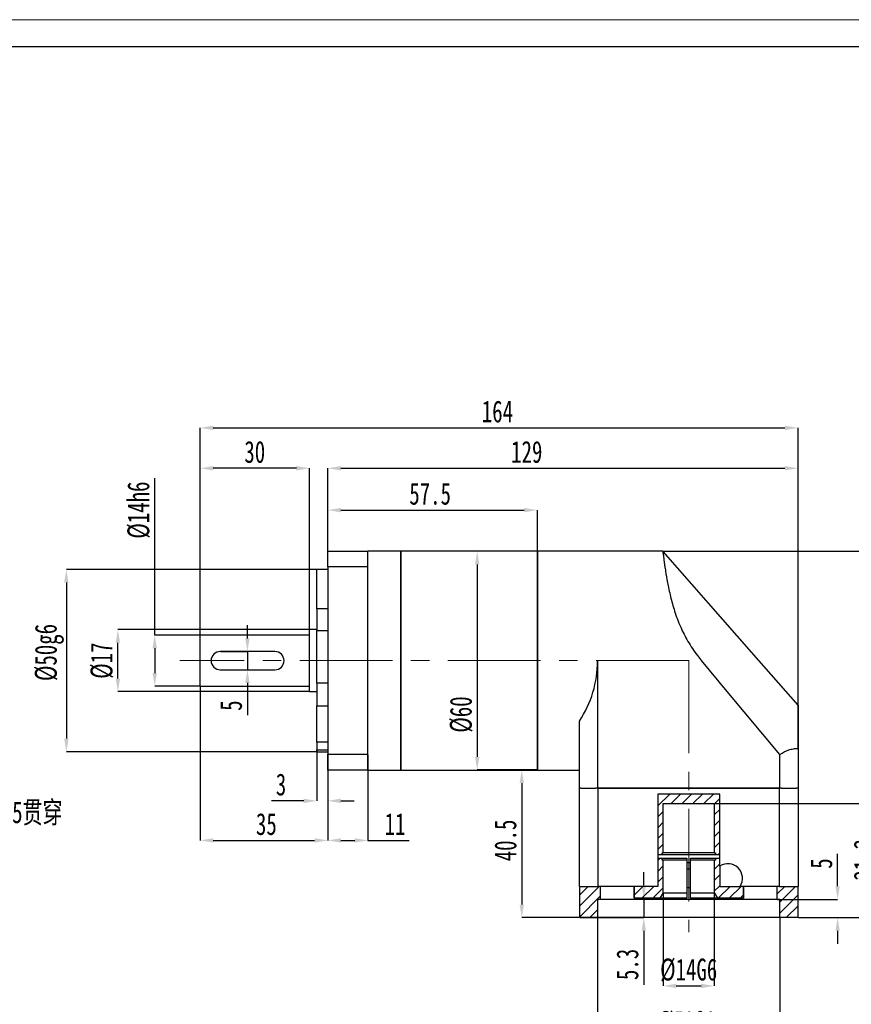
# Model space of a CAD drawing. Header units: millimetres. Extents: x 2126 to 2442, y 256 to 478.
# Tile 3 of 4: x 2208 to 2322, y 343 to 478. Entities that reach past the tile are written whole.
import ezdxf

# ---------------------------------------------------------------- set-up
doc = ezdxf.new("R2010")
doc.units = ezdxf.units.MM
doc.linetypes.add('CENTER2', pattern=[28.575, 19.05, -3.175, 3.175, -3.175])
doc.linetypes.add('CENTERX2', pattern=[20.32, 12.7, -2.54, 2.54, -2.54])
doc.layers.add('3中心线层', color=1, linetype='CENTER2')
doc.layers.add('6文字层', color=3, linetype='Continuous')
doc.layers.add('图框_外框线', color=7, linetype='Continuous', lineweight=18)
doc.layers.add('尺寸线层', color=3, linetype='Continuous', lineweight=18)
doc.styles.add('SLDTEXTSTYLE2', font='txt', dxfattribs={"width": 0.7})
doc.dimstyles.new('SLDDIMSTYLE2', dxfattribs={"dimtxt": 3, "dimasz": 1.8, "dimexe": 0, "dimexo": 0.0625, "dimgap": 0.75, "dimtad": 1, "dimlfac": 2, "dimrnd": 1e-09, "dimzin": 12, "dimdsep": 46, "dimtxsty": 'SLDTEXTSTYLE2', "dimsah": 1, "dimcen": 0.09, "dimadec": 0, "dimazin": 3, "dimtfac": 1, "dimtofl": 0, "dimtmove": 0, "dimatfit": 3, "dimfxl": 1, "dimfrac": 2, "dimtolj": 1, "dimtzin": 12, "dimarcsym": 0})
doc.dimstyles.new('SLDDIMSTYLE4', dxfattribs={"dimtxt": 3, "dimasz": 1.8, "dimexe": 0, "dimexo": 0.0625, "dimgap": 0.75, "dimtad": 0, "dimtih": 1, "dimtoh": 1, "dimlfac": 2, "dimrnd": 1e-09, "dimzin": 12, "dimdsep": 46, "dimtxsty": 'SLDTEXTSTYLE2', "dimsah": 1, "dimcen": 0, "dimadec": 0, "dimazin": 3, "dimtfac": 1, "dimtofl": 0, "dimtmove": 0, "dimatfit": 3, "dimfxl": 1, "dimfrac": 2, "dimtolj": 1, "dimtzin": 12, "dimarcsym": 0})
doc.dimstyles.new('SLDDIMSTYLE5', dxfattribs={"dimtxt": 3, "dimasz": 1.8, "dimexe": 0, "dimexo": 0.0625, "dimgap": 0.75, "dimtad": 1, "dimlfac": 2, "dimrnd": 1e-09, "dimzin": 12, "dimdsep": 46, "dimtxsty": 'SLDTEXTSTYLE2', "dimsah": 1, "dimcen": 0.09, "dimadec": 0, "dimazin": 3, "dimtfac": 1, "dimtofl": 0, "dimtmove": 0, "dimatfit": 3, "dimfxl": 1, "dimfrac": 2, "dimtolj": 1, "dimarcsym": 0})
doc.dimstyles.new('SLDDIMSTYLE6', dxfattribs={"dimtxt": 3, "dimasz": 1.8, "dimexe": 0, "dimexo": 0.0625, "dimgap": 0.75, "dimtad": 1, "dimlfac": 2, "dimrnd": 1e-09, "dimzin": 12, "dimdsep": 46, "dimtxsty": 'SLDTEXTSTYLE2', "dimsah": 1, "dimcen": 0.09, "dimadec": 0, "dimazin": 3, "dimtfac": 1, "dimtmove": 0, "dimatfit": 0, "dimfxl": 1, "dimfrac": 2, "dimtolj": 1, "dimtzin": 12, "dimarcsym": 0})
doc.dimstyles.new('SLDDIMSTYLE7', dxfattribs={"dimtxt": 3, "dimasz": 1.8, "dimexe": 0, "dimexo": 0.0625, "dimgap": 0.75, "dimtad": 1, "dimlfac": 2, "dimrnd": 1e-09, "dimzin": 12, "dimdsep": 46, "dimtxsty": 'SLDTEXTSTYLE2', "dimsah": 1, "dimcen": 0.09, "dimadec": 0, "dimazin": 3, "dimtfac": 1, "dimtofl": 0, "dimtmove": 0, "dimatfit": 3, "dimfxl": 1, "dimfrac": 2, "dimtolj": 1, "dimarcsym": 0})
doc.dimstyles.new('SLDDIMSTYLE8', dxfattribs={"dimtxt": 3, "dimasz": 1.8, "dimexe": 0, "dimexo": 0.0625, "dimgap": 0.75, "dimtad": 1, "dimlfac": 2, "dimrnd": 1e-09, "dimzin": 12, "dimdsep": 46, "dimtxsty": 'SLDTEXTSTYLE2', "dimsah": 1, "dimcen": 0.09, "dimadec": 0, "dimazin": 3, "dimtfac": 1, "dimtofl": 0, "dimtmove": 0, "dimatfit": 3, "dimfxl": 1, "dimfrac": 2, "dimtolj": 1, "dimarcsym": 0})
doc.dimstyles.new('SLDDIMSTYLE9', dxfattribs={"dimtxt": 3, "dimasz": 1.8, "dimexe": 0, "dimexo": 0.0625, "dimgap": 0.75, "dimtad": 1, "dimlfac": 2, "dimrnd": 1e-09, "dimzin": 12, "dimdsep": 46, "dimtxsty": 'SLDTEXTSTYLE2', "dimsah": 1, "dimcen": 0.09, "dimadec": 0, "dimazin": 3, "dimtfac": 1, "dimtofl": 0, "dimtmove": 0, "dimatfit": 3, "dimfxl": 1, "dimfrac": 2, "dimtolj": 1, "dimarcsym": 0})
pattern_1 = [(45, (2142.7273, 257.0721), (-0.7483547, 0.7483547), [])]

# ---------------------------------------------------------------- blocks, each defined once
blk = doc.blocks.new('*D94')
at = {"layer": 'Defpoints', "color": 0}
for p in [(2188.38, 379.23), (2189.83, 376.9)]:
    blk.add_point(p, dxfattribs=at)
at = {"layer": '尺寸线层', "color": 0, "lineweight": -2}
for p, q in [((2194.64, 369.18), (2190.78, 375.37)), ((2197.22, 369.18), (2194.64, 369.18))]:
    blk.add_line(p, q, dxfattribs=at)
at = {"layer": '尺寸线层', "color": 0}
blk.add_solid([(2191.04, 375.53), (2190.53, 375.21), (2189.83, 376.9)], dxfattribs=at)
at = {"layer": '尺寸线层', "color": 0, "insert": (2197.97, 371.15), "char_height": 3, "attachment_point": 1, "style": 'SLDTEXTSTYLE2'}
blk.add_mtext('\\A1;4-∅5.5贯穿', dxfattribs=at)
blk = doc.blocks.new('*D95')
at = {"layer": 'Defpoints', "color": 0}
for p in [(2232.32, 393.94), (2226.09, 386.94), (2232.32, 386.94)]:
    blk.add_point(p, dxfattribs=at)
at = {"layer": '尺寸线层', "color": 0, "lineweight": -2}
for p, q in [((2226.09, 393.94), (2226.09, 415.47)), ((2232.26, 393.94), (2226.09, 393.94)), ((2226.09, 392.14), (2226.09, 388.74)), ((2232.26, 386.94), (2226.09, 386.94))]:
    blk.add_line(p, q, dxfattribs=at)
at = {"layer": '尺寸线层', "color": 0}
for points in [[(2226.39, 392.14), (2225.79, 392.14), (2226.09, 393.94)], [(2225.79, 388.74), (2226.39, 388.74), (2226.09, 386.94)]]:
    blk.add_solid(points, dxfattribs=at)
at = {"layer": '尺寸线层', "color": 0, "insert": (2222.34, 411.09), "char_height": 3, "attachment_point": 2, "rotation": 90, "style": 'SLDTEXTSTYLE2'}
blk.add_mtext('\\A1;%%c14h6', dxfattribs=at)
blk = doc.blocks.new('*D96')
at = {"layer": 'Defpoints', "color": 0}
for p in [(2221.04, 394.69), (2247.32, 394.69), (2247.32, 386.19)]:
    blk.add_point(p, dxfattribs=at)
at = {"layer": '尺寸线层', "color": 0, "lineweight": -2}
for p, q in [((2247.26, 394.69), (2221.04, 394.69)), ((2221.04, 387.99), (2221.04, 392.89)), ((2247.26, 386.19), (2221.04, 386.19))]:
    blk.add_line(p, q, dxfattribs=at)
at = {"layer": '尺寸线层', "color": 0}
for points in [[(2221.34, 392.89), (2220.74, 392.89), (2221.04, 394.69)], [(2220.74, 387.99), (2221.34, 387.99), (2221.04, 386.19)]]:
    blk.add_solid(points, dxfattribs=at)
at = {"layer": '尺寸线层', "color": 0, "insert": (2217.29, 390.44), "char_height": 3, "attachment_point": 2, "rotation": 90, "style": 'SLDTEXTSTYLE2'}
blk.add_mtext('\\A1;%%c17', dxfattribs=at)
blk = doc.blocks.new('*D97')
at = {"layer": 'Defpoints', "color": 0}
for p in [(2235.07, 391.69), (2235.07, 389.19), (2238.8, 389.19)]:
    blk.add_point(p, dxfattribs=at)
at = {"layer": '尺寸线层', "color": 0, "lineweight": -2}
for p, q in [((2238.8, 393.49), (2238.8, 395.29)), ((2235.14, 391.69), (2238.8, 391.69)), ((2238.8, 391.69), (2238.8, 389.19)), ((2235.14, 389.19), (2238.8, 389.19)), ((2238.8, 387.39), (2238.8, 382.95))]:
    blk.add_line(p, q, dxfattribs=at)
at = {"layer": '尺寸线层', "color": 0}
for points in [[(2238.5, 393.49), (2239.1, 393.49), (2238.8, 391.69)], [(2239.1, 387.39), (2238.5, 387.39), (2238.8, 389.19)]]:
    blk.add_solid(points, dxfattribs=at)
at = {"layer": '尺寸线层', "color": 0, "insert": (2235.05, 384.27), "char_height": 3, "attachment_point": 2, "rotation": 90, "style": 'SLDTEXTSTYLE2'}
blk.add_mtext('\\A1;5', dxfattribs=at)
blk = doc.blocks.new('*D98')
at = {"layer": 'Defpoints', "color": 0}
for p in [(2232.32, 416.83), (2247.32, 394.69), (2232.32, 392.52)]:
    blk.add_point(p, dxfattribs=at)
at = {"layer": '尺寸线层', "color": 0, "lineweight": -2}
for p, q in [((2232.32, 392.58), (2232.32, 416.83)), ((2245.52, 416.83), (2234.12, 416.83)), ((2247.32, 394.75), (2247.32, 416.83))]:
    blk.add_line(p, q, dxfattribs=at)
at = {"layer": '尺寸线层', "color": 0}
for points in [[(2234.12, 417.13), (2234.12, 416.53), (2232.32, 416.83)], [(2245.52, 416.53), (2245.52, 417.13), (2247.32, 416.83)]]:
    blk.add_solid(points, dxfattribs=at)
at = {"layer": '尺寸线层', "color": 0, "insert": (2239.81, 420.58), "char_height": 3, "attachment_point": 2, "style": 'SLDTEXTSTYLE2'}
blk.add_mtext('\\A1;30', dxfattribs=at)
blk = doc.blocks.new('*D99')
at = {"layer": 'Defpoints', "color": 0}
for p in [(2314.32, 422.37), (2232.32, 393.94), (2314.32, 378.4)]:
    blk.add_point(p, dxfattribs=at)
at = {"layer": '尺寸线层', "color": 0, "lineweight": -2}
for p, q in [((2232.32, 394), (2232.32, 422.37)), ((2234.12, 422.37), (2312.52, 422.37)), ((2314.32, 378.46), (2314.32, 422.37))]:
    blk.add_line(p, q, dxfattribs=at)
at = {"layer": '尺寸线层', "color": 0}
for points in [[(2234.12, 422.67), (2234.12, 422.07), (2232.32, 422.37)], [(2312.52, 422.07), (2312.52, 422.67), (2314.32, 422.37)]]:
    blk.add_solid(points, dxfattribs=at)
at = {"layer": '尺寸线层', "color": 0, "insert": (2273.09, 426.12), "char_height": 3, "attachment_point": 2, "style": 'SLDTEXTSTYLE2'}
blk.add_mtext('\\A1;164', dxfattribs=at)
blk = doc.blocks.new('*D100')
at = {"layer": 'Defpoints', "color": 0}
for p in [(2278.57, 411.09), (2278.57, 405.44), (2249.82, 403.29)]:
    blk.add_point(p, dxfattribs=at)
at = {"layer": '尺寸线层', "color": 0, "lineweight": -2}
for p, q in [((2249.82, 403.35), (2249.82, 411.09)), ((2251.62, 411.09), (2276.77, 411.09)), ((2278.57, 405.5), (2278.57, 411.09))]:
    blk.add_line(p, q, dxfattribs=at)
at = {"layer": '尺寸线层', "color": 0}
for points in [[(2251.62, 411.39), (2251.62, 410.79), (2249.82, 411.09)], [(2276.77, 410.79), (2276.77, 411.39), (2278.57, 411.09)]]:
    blk.add_solid(points, dxfattribs=at)
at = {"layer": '尺寸线层', "color": 0, "insert": (2263.86, 414.84), "char_height": 3, "attachment_point": 2, "style": 'SLDTEXTSTYLE2'}
blk.add_mtext('\\A1;57.5', dxfattribs=at)
blk = doc.blocks.new('*D101')
at = {"layer": 'Defpoints', "color": 0}
for p in [(2314.32, 416.83), (2249.82, 403.29), (2314.32, 378.4)]:
    blk.add_point(p, dxfattribs=at)
at = {"layer": '尺寸线层', "color": 0, "lineweight": -2}
for p, q in [((2249.82, 403.35), (2249.82, 416.83)), ((2251.62, 416.83), (2312.52, 416.83)), ((2314.32, 378.46), (2314.32, 416.83))]:
    blk.add_line(p, q, dxfattribs=at)
at = {"layer": '尺寸线层', "color": 0}
for points in [[(2251.62, 417.13), (2251.62, 416.53), (2249.82, 416.83)], [(2312.52, 416.53), (2312.52, 417.13), (2314.32, 416.83)]]:
    blk.add_solid(points, dxfattribs=at)
at = {"layer": '尺寸线层', "color": 0, "insert": (2277.11, 420.58), "char_height": 3, "attachment_point": 2, "style": 'SLDTEXTSTYLE2'}
blk.add_mtext('\\A1;129', dxfattribs=at)
blk = doc.blocks.new('*D102')
at = {"layer": '6文字层', "color": 0, "lineweight": -2}
for p, q in [((2232.32, 386.88), (2232.32, 365.78)), ((2249.82, 377.53), (2249.82, 365.78)), ((2234.12, 365.78), (2248.02, 365.78))]:
    blk.add_line(p, q, dxfattribs=at)
at = {"layer": '6文字层', "color": 0}
for points in [[(2234.12, 366.08), (2234.12, 365.48), (2232.32, 365.78)], [(2248.02, 365.48), (2248.02, 366.08), (2249.82, 365.78)]]:
    blk.add_solid(points, dxfattribs=at)
at = {"layer": 'Defpoints', "color": 0}
for p in [(2232.32, 386.94), (2249.82, 377.59), (2249.82, 365.78)]:
    blk.add_point(p, dxfattribs=at)
at = {"layer": '6文字层', "color": 0, "insert": (2241.4, 369.53), "char_height": 3, "attachment_point": 2, "style": 'SLDTEXTSTYLE2'}
blk.add_mtext('\\A1;35', dxfattribs=at)
blk = doc.blocks.new('*D103')
at = {"layer": '6文字层', "color": 0, "lineweight": -2}
for p, q in [((2249.82, 377.53), (2249.82, 365.78)), ((2255.32, 377.53), (2255.32, 365.78)), ((2251.62, 365.78), (2253.52, 365.78)), ((2255.32, 365.78), (2260.98, 365.78))]:
    blk.add_line(p, q, dxfattribs=at)
at = {"layer": '6文字层', "color": 0}
for points in [[(2251.62, 366.08), (2251.62, 365.48), (2249.82, 365.78)], [(2253.52, 365.48), (2253.52, 366.08), (2255.32, 365.78)]]:
    blk.add_solid(points, dxfattribs=at)
at = {"layer": 'Defpoints', "color": 0}
for p in [(2249.82, 377.59), (2255.32, 377.59), (2255.32, 365.78)]:
    blk.add_point(p, dxfattribs=at)
at = {"layer": '6文字层', "color": 0, "insert": (2259.05, 369.53), "char_height": 3, "attachment_point": 2, "style": 'SLDTEXTSTYLE2'}
blk.add_mtext('\\A1;11', dxfattribs=at)
blk = doc.blocks.new('*D104')
at = {"layer": 'Defpoints', "color": 0}
for p in [(2278.57, 375.44), (2276.43, 355.19), (2284.32, 355.19)]:
    blk.add_point(p, dxfattribs=at)
at = {"layer": '尺寸线层', "color": 0, "lineweight": -2}
for p, q in [((2278.51, 375.44), (2276.43, 375.44)), ((2276.43, 373.64), (2276.43, 356.99)), ((2284.26, 355.19), (2276.43, 355.19))]:
    blk.add_line(p, q, dxfattribs=at)
at = {"layer": '尺寸线层', "color": 0}
for points in [[(2276.73, 373.64), (2276.13, 373.64), (2276.43, 375.44)], [(2276.13, 356.99), (2276.73, 356.99), (2276.43, 355.19)]]:
    blk.add_solid(points, dxfattribs=at)
at = {"layer": '尺寸线层', "color": 0, "insert": (2272.68, 365.78), "char_height": 3, "attachment_point": 2, "rotation": 90, "style": 'SLDTEXTSTYLE2'}
blk.add_mtext('\\A1;40.5', dxfattribs=at)
blk = doc.blocks.new('*D105')
at = {"layer": 'Defpoints', "color": 0}
for p in [(2295.82, 358.59), (2302.82, 358.59), (2302.82, 345.82)]:
    blk.add_point(p, dxfattribs=at)
at = {"layer": '尺寸线层', "color": 0, "lineweight": -2}
for p, q in [((2295.82, 358.53), (2295.82, 345.82)), ((2302.82, 358.53), (2302.82, 345.82)), ((2297.62, 345.82), (2301.02, 345.82))]:
    blk.add_line(p, q, dxfattribs=at)
at = {"layer": '尺寸线层', "color": 0}
for points in [[(2297.62, 346.12), (2297.62, 345.52), (2295.82, 345.82)], [(2301.02, 345.52), (2301.02, 346.12), (2302.82, 345.82)]]:
    blk.add_solid(points, dxfattribs=at)
at = {"layer": '尺寸线层', "color": 0, "insert": (2299.32, 349.57), "char_height": 3, "attachment_point": 2, "style": 'SLDTEXTSTYLE2'}
blk.add_mtext('\\A1;%%c14G6', dxfattribs=at)
blk = doc.blocks.new('*D106')
at = {"layer": '6文字层', "color": 0, "lineweight": -2}
for p, q in [((2295.83, 405.44), (2330.32, 405.44)), ((2330.32, 356.99), (2330.32, 403.64)), ((2314.39, 355.19), (2330.32, 355.19))]:
    blk.add_line(p, q, dxfattribs=at)
at = {"layer": '6文字层', "color": 0}
for points in [[(2330.62, 403.64), (2330.02, 403.64), (2330.32, 405.44)], [(2330.02, 356.99), (2330.62, 356.99), (2330.32, 355.19)]]:
    blk.add_solid(points, dxfattribs=at)
at = {"layer": 'Defpoints', "color": 0}
for p in [(2295.77, 405.44), (2330.32, 405.44), (2314.32, 355.19)]:
    blk.add_point(p, dxfattribs=at)
at = {"layer": '6文字层', "color": 0, "insert": (2326.57, 380.16), "char_height": 3, "attachment_point": 2, "rotation": 90, "style": 'SLDTEXTSTYLE2'}
blk.add_mtext('\\A1;100.5', dxfattribs=at)
blk = doc.blocks.new('*D107')
at = {"layer": '6文字层', "color": 0, "lineweight": -2}
for p, q in [((2302.89, 370.84), (2325.7, 370.84)), ((2325.7, 369.04), (2325.7, 356.99)), ((2314.39, 355.19), (2325.7, 355.19))]:
    blk.add_line(p, q, dxfattribs=at)
at = {"layer": '6文字层', "color": 0}
for points in [[(2326, 369.04), (2325.4, 369.04), (2325.7, 370.84)], [(2325.4, 356.99), (2326, 356.99), (2325.7, 355.19)]]:
    blk.add_solid(points, dxfattribs=at)
at = {"layer": 'Defpoints', "color": 0}
for p in [(2302.82, 370.84), (2314.32, 355.19), (2325.7, 355.19)]:
    blk.add_point(p, dxfattribs=at)
at = {"layer": '6文字层', "color": 0, "insert": (2321.95, 363.11), "char_height": 3, "attachment_point": 2, "rotation": 90, "style": 'SLDTEXTSTYLE2'}
blk.add_mtext('\\A1;31.3', dxfattribs=at)
blk = doc.blocks.new('*D108')
at = {"layer": '6文字层', "color": 0, "lineweight": -2}
for p, q in [((2319.74, 359.49), (2319.74, 363.93)), ((2311.51, 357.69), (2319.74, 357.69)), ((2314.39, 355.19), (2319.74, 355.19)), ((2319.74, 353.39), (2319.74, 351.59))]:
    blk.add_line(p, q, dxfattribs=at)
at = {"layer": '6文字层', "color": 0}
for points in [[(2319.44, 359.49), (2320.04, 359.49), (2319.74, 357.69)], [(2320.04, 353.39), (2319.44, 353.39), (2319.74, 355.19)]]:
    blk.add_solid(points, dxfattribs=at)
at = {"layer": 'Defpoints', "color": 0}
for p in [(2311.45, 357.69), (2314.32, 355.19), (2319.74, 355.19)]:
    blk.add_point(p, dxfattribs=at)
at = {"layer": '6文字层', "color": 0, "insert": (2315.99, 362.61), "char_height": 3, "attachment_point": 2, "rotation": 90, "style": 'SLDTEXTSTYLE2'}
blk.add_mtext('\\A1;5', dxfattribs=at)
blk = doc.blocks.new('*D109')
at = {"layer": 'Defpoints', "color": 0}
for p in [(2286.82, 355.19), (2311.82, 355.19), (2311.82, 338.61)]:
    blk.add_point(p, dxfattribs=at)
at = {"layer": '尺寸线层', "color": 0, "lineweight": -2}
for p, q in [((2286.82, 355.13), (2286.82, 338.61)), ((2311.82, 355.13), (2311.82, 338.61)), ((2288.62, 338.61), (2310.02, 338.61))]:
    blk.add_line(p, q, dxfattribs=at)
at = {"layer": '尺寸线层', "color": 0}
for points in [[(2288.62, 338.91), (2288.62, 338.31), (2286.82, 338.61)], [(2310.02, 338.31), (2310.02, 338.91), (2311.82, 338.61)]]:
    blk.add_solid(points, dxfattribs=at)
at = {"layer": '尺寸线层', "color": 0, "insert": (2299.03, 342.36), "char_height": 3, "attachment_point": 2, "style": 'SLDTEXTSTYLE2'}
blk.add_mtext('\\A1;%%c50G6', dxfattribs=at)
blk = doc.blocks.new('*D110')
at = {"layer": 'Defpoints', "color": 0}
for p in [(2291.82, 357.84), (2284.32, 355.19), (2293.16, 355.19)]:
    blk.add_point(p, dxfattribs=at)
at = {"layer": '尺寸线层', "color": 0, "lineweight": -2}
for p, q in [((2293.16, 359.64), (2293.16, 361.44)), ((2291.89, 357.84), (2293.16, 357.84)), ((2293.16, 357.84), (2293.16, 355.19)), ((2284.39, 355.19), (2293.16, 355.19)), ((2293.16, 353.39), (2293.16, 345.95))]:
    blk.add_line(p, q, dxfattribs=at)
at = {"layer": '尺寸线层', "color": 0}
for points in [[(2292.86, 359.64), (2293.46, 359.64), (2293.16, 357.84)], [(2293.46, 353.39), (2292.86, 353.39), (2293.16, 355.19)]]:
    blk.add_solid(points, dxfattribs=at)
at = {"layer": '尺寸线层', "color": 0, "insert": (2289.41, 348.77), "char_height": 3, "attachment_point": 2, "rotation": 90, "style": 'SLDTEXTSTYLE2'}
blk.add_mtext('\\A1;5.3', dxfattribs=at)
blk = doc.blocks.new('*D111')
at = {"layer": 'Defpoints', "color": 0}
for p in [(2278.57, 405.44), (2270.31, 375.44), (2278.57, 375.44)]:
    blk.add_point(p, dxfattribs=at)
at = {"layer": '尺寸线层', "color": 0, "lineweight": -2}
for p, q in [((2278.51, 405.44), (2270.31, 405.44)), ((2270.31, 403.64), (2270.31, 377.24)), ((2278.51, 375.44), (2270.31, 375.44))]:
    blk.add_line(p, q, dxfattribs=at)
at = {"layer": '尺寸线层', "color": 0}
for points in [[(2270.61, 403.64), (2270.01, 403.64), (2270.31, 405.44)], [(2270.01, 377.24), (2270.61, 377.24), (2270.31, 375.44)]]:
    blk.add_solid(points, dxfattribs=at)
at = {"layer": '尺寸线层', "color": 0, "insert": (2266.56, 383.05), "char_height": 3, "attachment_point": 2, "rotation": 90, "style": 'SLDTEXTSTYLE2'}
blk.add_mtext('\\A1;%%c60', dxfattribs=at)
blk = doc.blocks.new('*D112')
at = {"layer": '6文字层', "color": 0, "lineweight": -2}
for p, q in [((2248.32, 378.12), (2248.32, 371.21)), ((2249.82, 375.38), (2249.82, 371.21)), ((2246.52, 371.21), (2242.09, 371.21)), ((2251.62, 371.21), (2253.42, 371.21))]:
    blk.add_line(p, q, dxfattribs=at)
at = {"layer": '6文字层', "color": 0}
for points in [[(2246.52, 370.91), (2246.52, 371.51), (2248.32, 371.21)], [(2251.62, 371.51), (2251.62, 370.91), (2249.82, 371.21)]]:
    blk.add_solid(points, dxfattribs=at)
at = {"layer": 'Defpoints', "color": 0}
for p in [(2248.32, 378.18), (2249.82, 375.44), (2249.82, 371.21)]:
    blk.add_point(p, dxfattribs=at)
at = {"layer": '6文字层', "color": 0, "insert": (2243.41, 374.96), "char_height": 3, "attachment_point": 2, "style": 'SLDTEXTSTYLE2'}
blk.add_mtext('\\A1;3', dxfattribs=at)
blk = doc.blocks.new('*D113')
at = {"layer": 'Defpoints', "color": 0}
for p in [(2248.32, 402.94), (2213.97, 377.94), (2248.32, 377.94)]:
    blk.add_point(p, dxfattribs=at)
at = {"layer": '尺寸线层', "color": 0, "lineweight": -2}
for p, q in [((2248.26, 402.94), (2213.97, 402.94)), ((2213.97, 401.14), (2213.97, 379.74)), ((2248.26, 377.94), (2213.97, 377.94))]:
    blk.add_line(p, q, dxfattribs=at)
at = {"layer": '尺寸线层', "color": 0}
for points in [[(2214.27, 401.14), (2213.67, 401.14), (2213.97, 402.94)], [(2213.67, 379.74), (2214.27, 379.74), (2213.97, 377.94)]]:
    blk.add_solid(points, dxfattribs=at)
at = {"layer": '尺寸线层', "color": 0, "insert": (2209.65, 391.56), "char_height": 3, "attachment_point": 2, "rotation": 90, "style": 'SLDTEXTSTYLE2'}
blk.add_mtext('\\A1;%%c50g6', dxfattribs=at)

msp = doc.modelspace()

# ---------------------------------------------------------------- hatches: boundary and pattern name
at = {"linetype": 'Continuous', "lineweight": 18}
h = msp.add_hatch(dxfattribs=at)
h.set_pattern_fill('ANSI31', scale=0.333333, style=0)
h.set_pattern_definition(pattern_1)
h.paths.add_polyline_path([(2303.57414, 372.143395), (2295.088089, 372.143395), (2295.088089, 363.83986), (2295.674867, 363.83986), (2295.674867, 364.08986), (2295.824884, 364.08986), (2295.824884, 370.83986), (2302.824068, 370.83986), (2302.824068, 364.08986), (2302.974085, 364.08986), (2302.974085, 363.83986), (2303.596088, 363.83986), (2303.596088, 369.83986), (2303.57414, 369.83986)], flags=0)
h = msp.add_hatch(dxfattribs=at)
h.set_pattern_fill('ANSI31', angle=90, style=0)
h.set_pattern_definition([(135, (2142.7273, 257.072), (-2.245064, -2.245064), [])])
edge = h.paths.add_edge_path(flags=0)
edge.add_spline(control_points=[(2303.57414, 370.13986), (2303.57414, 370.106318), (2303.579925, 370.072314), (2303.591018, 370.040659), (2303.5926, 370.036143), (2303.594291, 370.031664), (2303.596088, 370.027228)], knot_values=[0.0000001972, 0.0000001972, 0.0000001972, 0.0000001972, 0.0002014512, 0.0002014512, 0.0002014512, 0.0002298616, 0.0002298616, 0.0002298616, 0.0002298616], weights=[1, 1, 1, 1, 1, 1, 1], degree=3, periodic=0)
edge.add_line((2303.596088, 370.027228), (2303.596088, 372.143395))
edge.add_line((2303.596088, 372.143395), (2303.57414, 372.143395))
edge.add_line((2303.57414, 372.143395), (2303.57414, 370.13986))
h = msp.add_hatch(dxfattribs=at)
h.set_pattern_fill('ANSI31', scale=0.333333, style=0)
h.set_pattern_definition(pattern_1)
edge = h.paths.add_edge_path(flags=0)
edge.add_line((2295.088089, 363.33986), (2295.088089, 359.481839))
edge.add_line((2295.088089, 359.481839), (2291.824666, 359.481839))
edge.add_line((2291.824666, 359.481839), (2291.824666, 357.83986))
edge.add_line((2291.824666, 357.83986), (2295.391826, 357.83986))
edge.add_spline(control_points=[(2295.391826, 357.83986), (2295.527878, 358.075486), (2295.66393, 358.311112), (2295.799984, 358.546736), (2295.808284, 358.561111), (2295.816584, 358.575486), (2295.824884, 358.58986)], knot_values=[0.0077672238, 0.0077672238, 0.0077672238, 0.0077672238, 0.0093997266, 0.0093997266, 0.0093997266, 0.0094993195, 0.0094993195, 0.0094993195, 0.0094993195], weights=[1, 1, 1, 1, 1, 1, 1], degree=3, periodic=0)
edge.add_line((2295.824884, 358.58986), (2295.824884, 363.08986))
edge.add_line((2295.824884, 363.08986), (2295.674867, 363.08986))
edge.add_line((2295.674867, 363.08986), (2295.674867, 363.33986))
edge.add_line((2295.674867, 363.33986), (2295.088089, 363.33986))
h = msp.add_hatch(dxfattribs=at)
h.set_pattern_fill('ANSI31', scale=0.333333, style=0)
h.set_pattern_definition(pattern_1)
edge = h.paths.add_edge_path(flags=0)
edge.add_line((2302.974085, 363.33986), (2302.974085, 363.08986))
edge.add_line((2302.974085, 363.08986), (2302.824068, 363.08986))
edge.add_line((2302.824068, 363.08986), (2302.824068, 358.58986))
edge.add_spline(control_points=[(2302.824068, 358.58986), (2302.832368, 358.575486), (2302.840668, 358.561111), (2302.848969, 358.546736), (2302.985022, 358.311112), (2303.121074, 358.075486), (2303.257126, 357.83986)], knot_values=[0.0093001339, 0.0093001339, 0.0093001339, 0.0093001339, 0.0093997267, 0.0093997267, 0.0093997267, 0.0110322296, 0.0110322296, 0.0110322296, 0.0110322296], weights=[1, 1, 1, 1, 1, 1, 1], degree=3, periodic=0)
edge.add_line((2303.257126, 357.83986), (2306.824286, 357.83986))
edge.add_line((2306.824286, 357.83986), (2306.824286, 359.481839))
edge.add_line((2306.824286, 359.481839), (2303.596088, 359.481839))
edge.add_line((2303.596088, 359.481839), (2303.596088, 363.33986))
edge.add_line((2303.596088, 363.33986), (2302.974085, 363.33986))
h = msp.add_hatch(dxfattribs=at)
h.set_pattern_fill('ANSI31', scale=0.333333, style=0)
h.set_pattern_definition(pattern_1)
h.paths.add_polyline_path([(2287.199594, 359.481839), (2284.324476, 359.481839), (2284.324476, 355.18986), (2286.82459, 355.18986), (2286.82459, 357.68986), (2287.199594, 357.68986)], flags=0)
h = msp.add_hatch(dxfattribs=at)
h.set_pattern_fill('ANSI31', scale=0.333333, style=0)
h.set_pattern_definition(pattern_1)
h.paths.add_polyline_path([(2311.449358, 357.68986), (2311.824362, 357.68986), (2311.824362, 355.18986), (2314.324476, 355.18986), (2314.324476, 359.481839), (2311.449358, 359.481839)], flags=0)

# ---------------------------------------------------------------- linework, layer by layer
at = {"color": 7, "linetype": 'Continuous', "lineweight": 25}
for p, q in [((2249.824477, 405.43986), (2255.324477, 405.43986)), ((2249.824477, 403.287525), (2249.824477, 405.43986)), ((2259.824474, 405.43986), (2255.324477, 405.43986)), ((2255.324477, 403.287525), (2255.324477, 405.43986)), ((2278.574475, 405.43986), (2259.824474, 405.43986)), ((2259.824474, 405.43986), (2259.824474, 381.212465)), ((2259.824474, 390.43986), (2259.824474, 405.43986)), ((2295.7774, 405.43986), (2278.574475, 405.43986)), ((2278.574475, 375.439861), (2278.574475, 405.43986)), ((2278.574475, 405.43986), (2278.574475, 381.212465)), ((2249.824477, 402.93986), (2248.324477, 402.93986)), ((2248.324477, 397.548029), (2248.324477, 402.93986)), ((2249.824477, 403.287525), (2249.824477, 377.592195)), ((2255.324477, 403.287525), (2249.824477, 403.287525)), ((2255.324477, 390.43986), (2255.324477, 403.287525)), ((2248.324477, 397.548029), (2248.324477, 394.580269)), ((2249.824477, 397.548029), (2248.324477, 397.548029)), ((2248.324477, 394.68986), (2247.324475, 394.68986)), ((2247.324475, 390.43986), (2247.324475, 394.68986)), ((2248.324477, 394.580269), (2249.824477, 394.580269)), ((2248.324477, 387.343153), (2248.324477, 394.580269)), ((2247.324475, 393.93986), (2232.324475, 393.93986)), ((2232.324475, 390.43986), (2232.324475, 393.93986)), ((2242.574477, 391.68986), (2235.074476, 391.68986)), ((2232.324475, 386.93986), (2232.324475, 390.43986)), ((2247.324475, 386.18986), (2247.324475, 390.43986)), ((2255.324477, 377.592195), (2255.324477, 390.43986)), ((2259.824474, 375.439861), (2259.824474, 390.43986)), ((2286.824476, 390.43986), (2286.824476, 372.93986)), ((2235.074476, 389.18986), (2242.574477, 389.18986)), ((2232.324475, 386.93986), (2247.324475, 386.93986)), ((2248.324477, 387.343153), (2248.324477, 384.254894)), ((2249.824477, 387.343153), (2248.324477, 387.343153)), ((2247.324475, 386.18986), (2248.324477, 386.18986)), ((2248.324477, 384.254894), (2249.824477, 384.254894)), ((2248.324477, 379.268446), (2248.324477, 384.254894)), ((2259.824474, 381.212465), (2259.824474, 375.439861)), ((2278.574475, 381.212465), (2278.574475, 375.439861)), ((2284.324476, 372.93986), (2284.324476, 382.148298)), ((2249.824477, 379.268446), (2248.324477, 379.268446)), ((2248.324477, 379.268446), (2248.324477, 378.184045)), ((2248.324477, 378.184045), (2249.824477, 378.184045)), ((2248.324477, 377.93986), (2248.324477, 378.184045)), ((2314.324477, 378.399811), (2314.324477, 372.93986)), ((2248.324477, 377.93986), (2249.824477, 377.93986)), ((2249.824477, 377.592195), (2255.324477, 377.592195)), ((2249.824477, 375.439861), (2249.824477, 377.592195)), ((2255.324477, 375.439861), (2255.324477, 377.592195)), ((2311.824477, 372.93986), (2311.824477, 377.556413)), ((2255.324477, 375.439861), (2249.824477, 375.439861)), ((2255.324477, 375.439861), (2259.824474, 375.439861)), ((2259.824474, 375.439861), (2278.574475, 375.439861)), ((2278.574475, 375.439861), (2284.324476, 375.439861)), ((2284.5437, 372.93986), (2284.324476, 372.93986)), ((2284.324476, 359.481839), (2284.324476, 372.93986)), ((2284.5437, 372.93986), (2286.605252, 372.93986)), ((2286.824476, 372.93986), (2286.605252, 372.93986)), ((2311.824477, 372.93986), (2286.824476, 372.93986)), ((2286.864541, 372.93986), (2286.864541, 359.481839)), ((2286.864541, 372.93986), (2311.784412, 372.93986)), ((2311.784412, 359.481839), (2311.784412, 372.93986)), ((2312.0437, 372.93986), (2311.824477, 372.93986)), ((2312.0437, 372.93986), (2314.105253, 372.93986)), ((2314.324477, 372.93986), (2314.105253, 372.93986)), ((2314.324477, 372.93986), (2314.324477, 359.481839)), ((2303.596088, 372.143395), (2295.088089, 372.143395)), ((2295.088089, 372.143395), (2295.088089, 359.481839)), ((2303.57414, 370.139859), (2303.57414, 372.143395)), ((2303.596088, 362.257953), (2303.596088, 372.143395)), ((2295.824884, 364.089859), (2295.824884, 370.83986)), ((2295.824884, 370.83986), (2302.824068, 370.83986)), ((2302.824068, 370.83986), (2302.824068, 364.089859)), ((2295.088089, 363.839861), (2295.674867, 363.839861)), ((2295.088089, 363.33986), (2295.674867, 363.33986)), ((2295.674867, 363.839861), (2295.674867, 364.089859)), ((2295.674867, 364.089859), (2295.824884, 364.089859)), ((2295.674867, 363.839861), (2302.974085, 363.839861)), ((2295.674867, 363.089861), (2295.674867, 363.33986)), ((2295.674867, 363.33986), (2299.074476, 363.33986)), ((2302.824068, 364.089859), (2295.824884, 364.089859)), ((2299.074476, 363.33986), (2299.074476, 363.089861)), ((2299.574476, 363.089861), (2299.574476, 363.33986)), ((2299.574476, 363.33986), (2302.974085, 363.33986)), ((2302.824068, 364.089859), (2302.974085, 364.089859)), ((2302.974085, 364.089859), (2302.974085, 363.839861)), ((2302.974085, 363.839861), (2303.596088, 363.839861)), ((2302.974085, 363.33986), (2302.974085, 363.089861)), ((2302.974085, 363.33986), (2303.596088, 363.33986)), ((2295.824884, 363.089861), (2295.674867, 363.089861)), ((2295.824884, 358.589861), (2295.824884, 363.089861)), ((2299.074476, 363.089861), (2295.824884, 363.089861)), ((2299.074476, 363.089861), (2299.074476, 358.589861)), ((2299.574476, 362.68986), (2299.074476, 362.68986)), ((2299.574476, 358.589861), (2299.574476, 363.089861)), ((2302.824068, 363.089861), (2299.574476, 363.089861)), ((2302.824068, 363.089861), (2302.824068, 358.589861)), ((2302.974085, 363.089861), (2302.824068, 363.089861)), ((2303.596088, 362.257953), (2303.596088, 359.481839)), ((2299.574476, 361.83986), (2299.074476, 361.83986)), ((2284.324476, 359.481839), (2286.864541, 359.481839)), ((2284.324476, 359.481839), (2284.324476, 355.18986)), ((2295.088089, 359.481839), (2286.864541, 359.481839)), ((2287.199594, 359.481839), (2287.199594, 357.689861)), ((2291.824476, 359.481839), (2291.824476, 357.83986)), ((2291.824666, 357.83986), (2291.824666, 359.481839)), ((2299.074476, 359.339861), (2299.574476, 359.339861)), ((2303.596088, 359.481839), (2306.364495, 359.481839)), ((2311.784412, 359.481839), (2306.364495, 359.481839)), ((2306.824286, 359.481839), (2306.824286, 357.83986)), ((2306.824476, 357.83986), (2306.824476, 359.481839)), ((2311.449358, 357.689861), (2311.449358, 359.481839)), ((2311.784412, 359.481839), (2314.324477, 359.481839)), ((2314.324477, 355.18986), (2314.324477, 359.481839)), ((2295.824884, 358.589861), (2299.074476, 358.589861)), ((2299.074476, 358.589861), (2299.074476, 357.83986)), ((2299.574476, 357.83986), (2299.574476, 358.589861)), ((2299.574476, 358.589861), (2302.824068, 358.589861)), ((2286.824591, 357.689861), (2286.824591, 355.18986)), ((2287.199594, 357.689861), (2286.824591, 357.689861)), ((2311.449358, 357.689861), (2287.199594, 357.689861)), ((2295.391826, 357.83986), (2291.824666, 357.83986)), ((2299.074476, 357.83986), (2295.391826, 357.83986)), ((2303.257126, 357.83986), (2299.574476, 357.83986)), ((2306.824286, 357.83986), (2303.257126, 357.83986)), ((2311.824362, 357.689861), (2311.449358, 357.689861)), ((2311.824362, 355.18986), (2311.824362, 357.689861)), ((2286.824591, 355.18986), (2284.324476, 355.18986)), ((2311.824362, 355.18986), (2286.824591, 355.18986)), ((2314.324477, 355.18986), (2311.824362, 355.18986))]:
    msp.add_line(p, q, dxfattribs=at)
at = {"color": 7, "linetype": 'Continuous', "lineweight": 25, "flags": 128}
for points in [[(2314.32489, 384.333884), (2307.918649, 391.621719), (2295.797023, 405.411458)], [(2311.824477, 377.556413), (2304.598062, 386.227043), (2301.086948, 390.43986)], [(2295.391826, 357.83986), (2295.799984, 358.546737), (2295.824884, 358.589861)], [(2302.824068, 358.589861), (2302.848968, 358.546737), (2303.257126, 357.83986)]]:
    msp.add_lwpolyline(points, dxfattribs=at)
at = {"color": 7, "linetype": 'Continuous', "lineweight": 25}
for centre, radius, start, end in [((2235.074476, 390.43986), 1.25, 90, 270), ((2242.574476, 390.43986), 1.25, 270, 90), ((2271.824476, 390.43986), 15, 326.44269024, 0), ((2304.699476, 360.58986), 2, 326.35742071, 123.48331664)]:
    msp.add_arc(centre, radius, start, end, dxfattribs=at)
for points, knots in [([(2295.7774, 405.394234), (2295.777063, 405.397022), (2295.776463, 405.401977), (2295.803734, 405.171724), (2295.851077, 404.785102), (2295.926559, 404.187925), (2296.03676, 403.406309), (2296.173143, 402.50501), (2296.353838, 401.434665), (2296.596584, 400.226274), (2296.816413, 399.257731), (2297.076365, 398.253377), (2297.385323, 397.215738), (2297.758498, 396.13908), (2298.324304, 394.744568), (2299.189957, 393.043379), (2300.211293, 391.518141), (2300.893211, 390.678428), (2301.086948, 390.43986)], [0, 0, 0, 0, 0.0664850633, 0.1181512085, 0.1698172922, 0.2701899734, 0.32188719, 0.3735842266, 0.4736595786, 0.5252449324, 0.576828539, 0.6260174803, 0.6752033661, 0.7260318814, 0.7768565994, 0.8683285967, 0.9625912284, 1, 1, 1, 1]), ([(2314.324477, 384.333519), (2314.324477, 384.322347), (2314.324477, 384.300483), (2314.324477, 384.12144), (2314.324477, 383.843303), (2314.324477, 383.449949), (2314.324477, 382.949348), (2314.324477, 382.350958), (2314.324477, 381.656823), (2314.324477, 380.862431), (2314.324477, 379.808992), (2314.324477, 378.935447), (2314.324477, 378.399811)], [0, 0, 0, 0, 0.0965451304, 0.1889390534, 0.281333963, 0.3763867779, 0.4714430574, 0.5644646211, 0.6574871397, 0.7530211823, 0.8485589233, 1, 1, 1, 1]), ([(2311.824476, 377.556413), (2312.206492, 377.857345), (2312.610704, 378.063208), (2313.242021, 378.264923), (2313.457606, 378.314174), (2313.889783, 378.379904), (2314.106756, 378.396667), (2314.324476, 378.399811)], [0, 0, 0, 0, 0.5, 0.5, 0.75, 0.75, 1, 1, 1, 1])]:
    msp.add_open_spline(points, degree=3, knots=knots, dxfattribs=at)
at = {"layer": '3中心线层', "linetype": 'CENTERX2', "lineweight": 18}
for q in [(2229.549778, 390.43986), (2299.324476, 353.18986)]:
    msp.add_line((2299.324476, 390.43986), q, dxfattribs=at)
at = {"layer": '图框_外框线', "color": 3}
msp.add_lwpolyline([(2127.622756, 255.868425), (2442.257986, 255.868425), (2442.257986, 478.36048), (2127.622756, 478.36048)], close=True, dxfattribs=at)
at = {"layer": '图框_外框线', "color": 3, "lineweight": 25}
msp.add_lwpolyline([(2146.351044, 259.614082), (2438.512329, 259.614082), (2438.512329, 474.614823), (2146.351044, 474.614823)], close=True, dxfattribs=at)

# ---------------------------------------------------------------- dimensions: what is measured, and where the dimension line sits
at = {"layer": '6文字层'}
for base, p1, p2, picture, middle in [((2330.324476, 405.43986), (2314.324476, 355.18986), (2295.772057, 405.43986), '*D106', (2330.324476, 380.160142)), ((2325.695714, 355.18986), (2302.824068, 370.83986), (2314.324476, 355.18986), '*D107', (2325.695714, 363.114428)), ((2319.740658, 355.18986), (2311.449476, 357.68986), (2314.324476, 355.18986), '*D108', (2319.740658, 362.608855))]:
    dim = msp.add_linear_dim(base=base, p1=p1, p2=p2, angle=90, dimstyle='SLDDIMSTYLE2', dxfattribs=at)
    dim.commit()
    dim.dimension.update_dxf_attribs({"geometry": picture, "text_midpoint": middle, "dimtype": 160})
for base, p1, p2, picture, middle in [((2249.824476, 365.783486), (2232.324476, 386.93986), (2249.824476, 377.592195), '*D102', (2241.395701, 365.783486)), ((2249.824476, 371.205918), (2248.324476, 378.184045), (2249.824476, 375.43986), '*D112', (2243.405482, 371.205918)), ((2255.324476, 365.783486), (2249.824476, 377.592195), (2255.324476, 377.592195), '*D103', (2259.053526, 365.783486))]:
    dim = msp.add_linear_dim(base=base, p1=p1, p2=p2, dimstyle='SLDDIMSTYLE2', dxfattribs=at)
    dim.commit()
    dim.dimension.update_dxf_attribs({"geometry": picture, "text_midpoint": middle, "dimtype": 160})
at = {"layer": '尺寸线层'}
for base, p1, p2, picture, middle in [((2314.324476, 422.371144), (2232.324476, 393.93986), (2314.324476, 378.399811), '*D99', (2273.085511, 422.371144)), ((2232.324476, 416.831093), (2247.324476, 394.68986), (2232.324476, 392.51721), '*D98', (2239.81283, 416.831093)), ((2314.324476, 416.831093), (2249.824476, 403.287525), (2314.324476, 378.399811), '*D101', (2277.10892, 416.831093)), ((2278.574476, 411.093184), (2249.824476, 403.287525), (2278.574476, 405.43986), '*D100', (2263.856775, 411.093184))]:
    dim = msp.add_linear_dim(base=base, p1=p1, p2=p2, dimstyle='SLDDIMSTYLE2', dxfattribs=at)
    dim.commit()
    dim.dimension.update_dxf_attribs({"geometry": picture, "text_midpoint": middle, "dimtype": 160})
for base, p1, p2, text, dimstyle, picture, middle in [((2226.093671, 386.93986), (2232.324476, 393.93986), (2232.324476, 386.93986), '%%c<>h6', 'SLDDIMSTYLE5', '*D95', (2226.093671, 411.093184)), ((2270.309423, 375.43986), (2278.574476, 405.43986), (2278.574476, 375.43986), '%%c<>', 'SLDDIMSTYLE2', '*D111', (2270.309423, 383.045273)), ((2213.971535, 377.93986), (2248.324476, 402.93986), (2248.324476, 377.93986), '%%c<>g6', 'SLDDIMSTYLE9', '*D113', (2213.971535, 391.564408)), ((2221.043929, 394.68986), (2247.324476, 386.18986), (2247.324476, 394.68986), '%%c<>', 'SLDDIMSTYLE2', '*D96', (2221.043929, 390.43986))]:
    dim = msp.add_linear_dim(base=base, p1=p1, p2=p2, angle=90, text=text, dimstyle=dimstyle, dxfattribs=at)
    dim.commit()
    dim.dimension.update_dxf_attribs({"geometry": picture, "text_midpoint": middle, "dimtype": 160})
for base, p1, p2, dimstyle, picture, middle in [((2238.803889, 389.18986), (2235.074476, 391.68986), (2235.074476, 389.18986), 'SLDDIMSTYLE6', '*D97', (2238.803889, 384.270866)), ((2276.433923, 355.18986), (2278.574476, 375.43986), (2284.324476, 355.18986), 'SLDDIMSTYLE2', '*D104', (2276.433923, 365.783486)), ((2293.163838, 355.18986), (2291.824666, 357.83986), (2284.324476, 355.18986), 'SLDDIMSTYLE6', '*D110', (2293.163838, 348.76919))]:
    dim = msp.add_linear_dim(base=base, p1=p1, p2=p2, angle=90, dimstyle=dimstyle, dxfattribs=at)
    dim.commit()
    dim.dimension.update_dxf_attribs({"geometry": picture, "text_midpoint": middle, "dimtype": 160})
dim = msp.add_diameter_dim_2p(p1=(2188.379387, 379.232767), p2=(2189.832789, 376.898216), text='4-<>贯穿', dimstyle='SLDDIMSTYLE4', dxfattribs=at)
dim.commit()
dim.dimension.update_dxf_attribs({"geometry": '*D94', "text_midpoint": (2205.306005, 369.181859), "dimtype": 163})
for base, p1, p2, dimstyle, picture, middle in [((2302.824068, 345.824663), (2295.824884, 358.58986), (2302.824068, 358.58986), 'SLDDIMSTYLE7', '*D105', (2299.324476, 345.824663)), ((2311.824362, 338.61025), (2286.82459, 355.18986), (2311.824362, 355.18986), 'SLDDIMSTYLE8', '*D109', (2299.030829, 338.61025))]:
    dim = msp.add_linear_dim(base=base, p1=p1, p2=p2, text='%%c<>G6', dimstyle=dimstyle, dxfattribs=at)
    dim.commit()
    dim.dimension.update_dxf_attribs({"geometry": picture, "text_midpoint": middle, "dimtype": 160})

doc.saveas('drawing.dxf')
